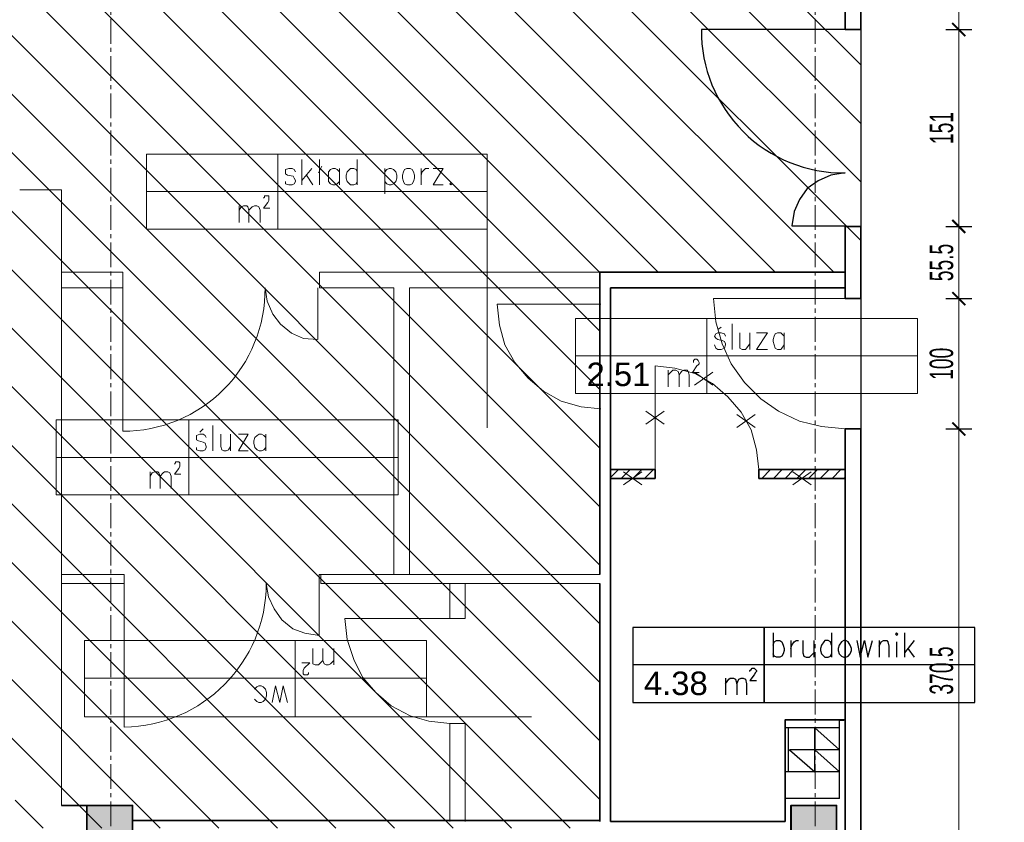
# Model space of a CAD drawing. Header units: millimetres. Extents: x 0 to 12515, y 0 to 27803.
# Tile 81 of 97: x 9736 to 10491, y 24028 to 24644. Entities that reach past the tile are written whole.
import ezdxf

# ---------------------------------------------------------------- set-up
doc = ezdxf.new("R2010")
doc.units = ezdxf.units.MM
doc.linetypes.add('CENTER2', pattern=[28.575, 19.05, -3.175, 3.175, -3.175])
doc.layers.add('D-opis', color=104, linetype='Continuous')
doc.layers.add('PDF _Geometria', color=7, linetype='Continuous')
for name, color, linetype, lineweight in [('DEMONTARZE', 86, 'Continuous', 18), ('sq_bud istn', 253, 'Continuous', 15), ('SQ_ISTN.Ściany', 140, 'Continuous', 35), ('SQ_Osie', 220, 'CENTER2', 9), ('SQ_Wyburzenia', 94, 'Continuous', 18), ('SQ_Wymiary', 7, 'Continuous', 5)]:
    doc.layers.add(name, color=color, linetype=linetype, lineweight=lineweight)
doc.layers.add('powierzchnie', color=230, linetype='Continuous', lineweight=30, plot=False)
doc.styles.add('ARIAL', font='arial.ttf')
doc.styles.add('SQ_Swis721 LtCn BT', font='swisscl.ttf', dxfattribs={"width": 0.8})
doc.dimstyles.new('SQ_100', dxfattribs={"dimscale": 100, "dimtxt": 0.18, "dimasz": 0.1, "dimexe": 0.1, "dimexo": 0.01, "dimgap": 0.04, "dimtad": 1, "dimrnd": 0.5, "dimdsep": 46, "dimtxsty": 'SQ_Swis721 LtCn BT', "dimblk": 'ARCHTICK', "dimcen": 0.1, "dimdle": 0.1, "dimclrd": 256, "dimclre": 256, "dimclrt": 256, "dimaunit": 1, "dimadec": 0, "dimazin": 0, "dimtfac": 1, "dimtix": 1, "dimtmove": 2, "dimatfit": 3, "dimldrblk": 'ARCHTICK', "dimfxl": 0.1, "dimfxlon": 1, "dimtolj": 1, "dimlwd": -1, "dimarcsym": 0})

# ---------------------------------------------------------------- blocks, each defined once
blk = doc.blocks.new('ist osie bud B')
at = {"layer": 'SQ_Osie'}
for p, q in [((22173.28, 13852.66), (22173.28, 19362.86)), ((22713.28, 13852.66), (22713.28, 19362.86))]:
    blk.add_line(p, q, dxfattribs=at)
blk = doc.blocks.new('słupy konstr bud B')
at = {"layer": 'SQ_ISTN.Ściany', "lineweight": 5}
h = blk.add_hatch(dxfattribs=at)
h.set_pattern_fill('JIS_STN_1E', color=256, scale=10)
h.paths.add_polyline_path([(21350.78, 18613.95), (21315.78, 18613.95), (21315.78, 18578.95), (21350.78, 18578.95)])
h.paths.add_polyline_path([(21890.78, 18613.95), (21855.78, 18613.95), (21855.78, 18578.95), (21890.78, 18578.95)])
h.paths.add_polyline_path([(22190.78, 18613.95), (22155.78, 18613.95), (22155.78, 18578.95), (22190.78, 18578.95)])
h.paths.add_polyline_path([(22730.78, 18613.95), (22695.78, 18613.95), (22695.78, 18578.95), (22730.78, 18578.95)])
h.paths.add_polyline_path([(22730.78, 17953.95), (22695.78, 17953.95), (22695.78, 17918.95), (22730.78, 17918.95)])
h.paths.add_polyline_path([(22190.78, 17953.95), (22155.78, 17953.95), (22155.78, 17918.95), (22190.78, 17918.95)])
h.paths.add_polyline_path([(21890.78, 17953.95), (21855.78, 17953.95), (21855.78, 17918.95), (21890.78, 17918.95)])
h.paths.add_polyline_path([(21350.78, 17953.95), (21315.78, 17953.95), (21315.78, 17918.95), (21350.78, 17918.95)])
h.paths.add_polyline_path([(21350.78, 17293.95), (21315.78, 17293.95), (21315.78, 17258.95), (21350.78, 17258.95)])
h.paths.add_polyline_path([(21890.78, 17293.95), (21855.78, 17293.95), (21855.78, 17258.95), (21890.78, 17258.95)])
h.paths.add_polyline_path([(22190.78, 17293.95), (22155.78, 17293.95), (22155.78, 17258.95), (22190.78, 17258.95)])
h.paths.add_polyline_path([(22730.78, 17293.95), (22695.78, 17293.95), (22695.78, 17258.95), (22730.78, 17258.95)])
h.paths.add_polyline_path([(22695.78, 16633.95), (22730.78, 16633.95), (22730.78, 16598.95), (22695.78, 16598.95)])
h.paths.add_polyline_path([(22695.78, 14653.95), (22730.78, 14653.95), (22730.78, 14618.95), (22695.78, 14618.95)])
h.paths.add_polyline_path([(22695.78, 15313.95), (22730.78, 15313.95), (22730.78, 15278.95), (22695.78, 15278.95)])
h.paths.add_polyline_path([(22695.78, 15973.95), (22730.78, 15973.95), (22730.78, 15938.95), (22695.78, 15938.95)])
h.paths.add_polyline_path([(22155.78, 14653.95), (22190.78, 14653.95), (22190.78, 14618.95), (22155.78, 14618.95)])
h.paths.add_polyline_path([(22155.78, 15313.95), (22190.78, 15313.95), (22190.78, 15278.95), (22155.78, 15278.95)])
h.paths.add_polyline_path([(22155.78, 15973.95), (22190.78, 15973.95), (22190.78, 15938.95), (22155.78, 15938.95)])
h.paths.add_polyline_path([(22155.78, 16633.95), (22190.78, 16633.95), (22190.78, 16598.95), (22155.78, 16598.95)])
h.paths.add_polyline_path([(21855.78, 14653.95), (21890.78, 14653.95), (21890.78, 14618.95), (21855.78, 14618.95)])
h.paths.add_polyline_path([(21855.78, 15313.95), (21890.78, 15313.95), (21890.78, 15278.95), (21855.78, 15278.95)])
h.paths.add_polyline_path([(21855.78, 15973.95), (21890.78, 15973.95), (21890.78, 15938.95), (21855.78, 15938.95)])
h.paths.add_polyline_path([(21855.78, 16633.95), (21890.78, 16633.95), (21890.78, 16598.95), (21855.78, 16598.95)])
h.paths.add_polyline_path([(21315.78, 14653.95), (21350.78, 14653.95), (21350.78, 14618.95), (21315.78, 14618.95)])
h.paths.add_polyline_path([(21315.78, 15313.95), (21350.78, 15313.95), (21350.78, 15278.95), (21315.78, 15278.95)])
h.paths.add_polyline_path([(21315.78, 15973.95), (21350.78, 15973.95), (21350.78, 15938.95), (21315.78, 15938.95)])
h.paths.add_polyline_path([(21315.78, 16633.95), (21350.78, 16633.95), (21350.78, 16598.95), (21315.78, 16598.95)])
at = {"layer": 'SQ_ISTN.Ściany'}
for points in [[(22155.78, 16633.95), (22190.78, 16633.95), (22190.78, 16598.95), (22155.78, 16598.95)], [(22695.78, 16633.95), (22730.78, 16633.95), (22730.78, 16598.95), (22695.78, 16598.95)]]:
    blk.add_lwpolyline(points, close=True, dxfattribs=at)
blk = doc.blocks.new('_ArchTick')
at = {"color": 0, "linetype": 'ByBlock', "const_width": 0.15}
blk.add_lwpolyline([(-0.5, -0.5), (0.5, 0.5)], dxfattribs=at)
blk = doc.blocks.new('*D1561')
at = {"layer": 'Defpoints', "color": 0, "transparency": 16777216}
for p in [(10381.05, 26153.23), (10369.05, 24106.99), (10381.05, 24106.99)]:
    blk.add_point(p, dxfattribs=at)
at = {"layer": 'SQ_Wymiary', "lineweight": -2, "transparency": 16777216}
for p, q in [((10369.05, 26143.23), (10369.05, 26163.23)), ((10381.05, 26143.23), (10381.05, 26163.23))]:
    blk.add_line(p, q, dxfattribs=at)
at = {"layer": 'SQ_Wymiary', "transparency": 16777216}
for p, q in [((10369.05, 26153.23), (10359.05, 26153.23)), ((10369.05, 26153.23), (10381.05, 26153.23)), ((10381.05, 26153.23), (10391.05, 26153.23))]:
    blk.add_line(p, q, dxfattribs=at)
at = {"layer": 'SQ_Wymiary', "transparency": 16777216, "xscale": 10, "yscale": 10, "zscale": 10}
blk.add_blockref('_ArchTick', (10369.05, 26153.23), dxfattribs=at)
at = {"layer": 'SQ_Wymiary', "transparency": 16777216, "xscale": 10, "yscale": 10, "zscale": 10, "rotation": 180}
blk.add_blockref('_ArchTick', (10381.05, 26153.23), dxfattribs=at)
at = {"layer": 'SQ_Wymiary', "transparency": 16777216, "insert": (10375.05, 26166.27), "char_height": 18, "attachment_point": 5, "style": 'SQ_Swis721 LtCn BT'}
blk.add_mtext('\\A1;12', dxfattribs=at)
blk = doc.blocks.new('*D1562')
at = {"layer": 'Defpoints', "color": 0, "transparency": 16777216}
for p in [(10369.05, 26153.23), (9768.05, 23998.16), (10369.05, 23998.16)]:
    blk.add_point(p, dxfattribs=at)
at = {"layer": 'SQ_Wymiary', "lineweight": -2, "transparency": 16777216}
for p, q in [((9768.05, 26143.23), (9768.05, 26163.23)), ((10369.05, 26143.23), (10369.05, 26163.23))]:
    blk.add_line(p, q, dxfattribs=at)
at = {"layer": 'SQ_Wymiary', "transparency": 16777216}
blk.add_line((9758.05, 26153.23), (10379.05, 26153.23), dxfattribs=at)
at = {"layer": 'SQ_Wymiary', "transparency": 16777216, "xscale": 10, "yscale": 10, "zscale": 10, "rotation": 180}
blk.add_blockref('_ArchTick', (9768.05, 26153.23), dxfattribs=at)
at = {"layer": 'SQ_Wymiary', "transparency": 16777216, "xscale": 10, "yscale": 10, "zscale": 10}
blk.add_blockref('_ArchTick', (10369.05, 26153.23), dxfattribs=at)
at = {"layer": 'SQ_Wymiary', "transparency": 16777216, "insert": (10068.55, 26166.45), "char_height": 18, "attachment_point": 5, "style": 'SQ_Swis721 LtCn BT'}
blk.add_mtext('\\A1;601', dxfattribs=at)
blk = doc.blocks.new('*D1563')
at = {"layer": 'Defpoints', "color": 0, "transparency": 16777216}
for p in [(9736.05, 26153.23), (9736.05, 23728.91), (9768.05, 23728.91)]:
    blk.add_point(p, dxfattribs=at)
at = {"layer": 'SQ_Wymiary', "lineweight": -2, "transparency": 16777216}
for p, q in [((9736.05, 26143.23), (9736.05, 26163.23)), ((9768.05, 26143.23), (9768.05, 26163.23))]:
    blk.add_line(p, q, dxfattribs=at)
at = {"layer": 'SQ_Wymiary', "transparency": 16777216}
blk.add_line((9778.05, 26153.23), (9726.05, 26153.23), dxfattribs=at)
at = {"layer": 'SQ_Wymiary', "transparency": 16777216, "xscale": 10, "yscale": 10, "zscale": 10, "rotation": 180}
blk.add_blockref('_ArchTick', (9736.05, 26153.23), dxfattribs=at)
at = {"layer": 'SQ_Wymiary', "transparency": 16777216, "xscale": 10, "yscale": 10, "zscale": 10}
blk.add_blockref('_ArchTick', (9768.05, 26153.23), dxfattribs=at)
at = {"layer": 'SQ_Wymiary', "transparency": 16777216, "insert": (9752.05, 26166.45), "char_height": 18, "attachment_point": 5, "style": 'SQ_Swis721 LtCn BT'}
blk.add_mtext('\\A1;32', dxfattribs=at)
blk = doc.blocks.new('*D1633')
at = {"layer": 'Defpoints', "color": 0, "transparency": 16777216}
for p in [(10381.06, 24751.59), (10381.05, 24636.37), (10456.25, 24636.37)]:
    blk.add_point(p, dxfattribs=at)
at = {"layer": 'SQ_Wymiary', "transparency": 16777216}
blk.add_line((10456.25, 24761.59), (10456.25, 24626.37), dxfattribs=at)
at = {"layer": 'SQ_Wymiary', "lineweight": -2, "transparency": 16777216}
for p, q in [((10446.25, 24751.59), (10466.25, 24751.59)), ((10446.25, 24636.37), (10466.25, 24636.37))]:
    blk.add_line(p, q, dxfattribs=at)
at = {"layer": 'SQ_Wymiary', "transparency": 16777216, "xscale": 10, "yscale": 10, "zscale": 10}
for p, rotation in [((10456.25, 24751.59), 90), ((10456.25, 24636.37), 270)]:
    blk.add_blockref('_ArchTick', p, dxfattribs=dict(at, rotation=rotation))
at = {"layer": 'SQ_Wymiary', "transparency": 16777216, "insert": (10443.07, 24693.98), "char_height": 18, "attachment_point": 5, "rotation": 90, "style": 'SQ_Swis721 LtCn BT'}
blk.add_mtext('\\A1;115', dxfattribs=at)
blk = doc.blocks.new('*D1634')
at = {"layer": 'Defpoints', "color": 0, "transparency": 16777216}
for p in [(10381.05, 24636.37), (10381.05, 24485.37), (10456.25, 24485.37)]:
    blk.add_point(p, dxfattribs=at)
at = {"layer": 'SQ_Wymiary', "transparency": 16777216}
blk.add_line((10456.25, 24646.37), (10456.25, 24475.37), dxfattribs=at)
at = {"layer": 'SQ_Wymiary', "lineweight": -2, "transparency": 16777216}
for p, q in [((10446.25, 24636.37), (10466.25, 24636.37)), ((10446.25, 24485.37), (10466.25, 24485.37))]:
    blk.add_line(p, q, dxfattribs=at)
at = {"layer": 'SQ_Wymiary', "transparency": 16777216, "xscale": 10, "yscale": 10, "zscale": 10}
for p, rotation in [((10456.25, 24636.37), 90), ((10456.25, 24485.37), 270)]:
    blk.add_blockref('_ArchTick', p, dxfattribs=dict(at, rotation=rotation))
at = {"layer": 'SQ_Wymiary', "transparency": 16777216, "insert": (10443.07, 24560.87), "char_height": 18, "attachment_point": 5, "rotation": 90, "style": 'SQ_Swis721 LtCn BT'}
blk.add_mtext('\\A1;151', dxfattribs=at)
blk = doc.blocks.new('*D1635')
at = {"layer": 'Defpoints', "color": 0, "transparency": 16777216}
for p in [(10381.05, 24485.37), (10381.05, 24430.06), (10456.25, 24430.06)]:
    blk.add_point(p, dxfattribs=at)
at = {"layer": 'SQ_Wymiary', "transparency": 16777216}
blk.add_line((10456.25, 24495.37), (10456.25, 24420.06), dxfattribs=at)
at = {"layer": 'SQ_Wymiary', "lineweight": -2, "transparency": 16777216}
for p, q in [((10446.25, 24485.37), (10466.25, 24485.37)), ((10446.25, 24430.06), (10466.25, 24430.06))]:
    blk.add_line(p, q, dxfattribs=at)
at = {"layer": 'SQ_Wymiary', "transparency": 16777216, "xscale": 10, "yscale": 10, "zscale": 10}
for p, rotation in [((10456.25, 24485.37), 90), ((10456.25, 24430.06), 270)]:
    blk.add_blockref('_ArchTick', p, dxfattribs=dict(at, rotation=rotation))
at = {"layer": 'SQ_Wymiary', "transparency": 16777216, "insert": (10443.07, 24457.71), "char_height": 18, "attachment_point": 5, "rotation": 90, "style": 'SQ_Swis721 LtCn BT'}
blk.add_mtext('\\A1;55.5', dxfattribs=at)
blk = doc.blocks.new('*D1636')
at = {"layer": 'Defpoints', "color": 0, "transparency": 16777216}
for p in [(10381.05, 24430.06), (10381.05, 24330.06), (10456.25, 24330.06)]:
    blk.add_point(p, dxfattribs=at)
at = {"layer": 'SQ_Wymiary', "transparency": 16777216}
blk.add_line((10456.25, 24440.06), (10456.25, 24320.06), dxfattribs=at)
at = {"layer": 'SQ_Wymiary', "lineweight": -2, "transparency": 16777216}
for p, q in [((10446.25, 24430.06), (10466.25, 24430.06)), ((10446.25, 24330.06), (10466.25, 24330.06))]:
    blk.add_line(p, q, dxfattribs=at)
at = {"layer": 'SQ_Wymiary', "transparency": 16777216, "xscale": 10, "yscale": 10, "zscale": 10}
for p, rotation in [((10456.25, 24430.06), 90), ((10456.25, 24330.06), 270)]:
    blk.add_blockref('_ArchTick', p, dxfattribs=dict(at, rotation=rotation))
at = {"layer": 'SQ_Wymiary', "transparency": 16777216, "insert": (10443.03, 24380.06), "char_height": 18, "attachment_point": 5, "rotation": 90, "style": 'SQ_Swis721 LtCn BT'}
blk.add_mtext('\\A1;100', dxfattribs=at)
blk = doc.blocks.new('*D1637')
at = {"layer": 'Defpoints', "color": 0, "transparency": 16777216}
for p in [(10381.05, 24330.06), (10380.18, 23959.6), (10456.25, 23959.6)]:
    blk.add_point(p, dxfattribs=at)
at = {"layer": 'SQ_Wymiary', "transparency": 16777216}
blk.add_line((10456.25, 24340.06), (10456.25, 23949.6), dxfattribs=at)
at = {"layer": 'SQ_Wymiary', "lineweight": -2, "transparency": 16777216}
for p, q in [((10446.25, 24330.06), (10466.25, 24330.06)), ((10446.25, 23959.6), (10466.25, 23959.6))]:
    blk.add_line(p, q, dxfattribs=at)
at = {"layer": 'SQ_Wymiary', "transparency": 16777216, "xscale": 10, "yscale": 10, "zscale": 10}
for p, rotation in [((10456.25, 24330.06), 90), ((10456.25, 23959.6), 270)]:
    blk.add_blockref('_ArchTick', p, dxfattribs=dict(at, rotation=rotation))
at = {"layer": 'SQ_Wymiary', "transparency": 16777216, "insert": (10443.02, 24144.83), "char_height": 18, "attachment_point": 5, "rotation": 90, "style": 'SQ_Swis721 LtCn BT'}
blk.add_mtext('\\A1;370.5', dxfattribs=at)
blk = doc.blocks.new('*D1428')
at = {"layer": 'Defpoints', "color": 0, "transparency": 16777216}
for p in [(6756.8, 24023.91), (9806.05, 24023.91), (9806.05, 23363.91)]:
    blk.add_point(p, dxfattribs=at)
at = {"layer": 'SQ_Wymiary', "transparency": 16777216}
blk.add_line((6756.8, 23353.91), (6756.8, 24033.91), dxfattribs=at)
at = {"layer": 'SQ_Wymiary', "lineweight": -2, "transparency": 16777216}
for p, q in [((6766.8, 24023.91), (6746.8, 24023.91)), ((6766.8, 23363.91), (6746.8, 23363.91))]:
    blk.add_line(p, q, dxfattribs=at)
at = {"layer": 'SQ_Wymiary', "transparency": 16777216, "xscale": 10, "yscale": 10, "zscale": 10}
for p, rotation in [((6756.8, 24023.91), 90), ((6756.8, 23363.91), 270)]:
    blk.add_blockref('_ArchTick', p, dxfattribs=dict(at, rotation=rotation))
at = {"layer": 'SQ_Wymiary', "transparency": 16777216, "insert": (6743.58, 23693.91), "char_height": 18, "attachment_point": 5, "rotation": 90, "style": 'SQ_Swis721 LtCn BT'}
blk.add_mtext('\\A1;660', dxfattribs=at)
blk = doc.blocks.new('*D1859')
at = {"layer": 'Defpoints', "color": 0, "transparency": 16777216}
for p in [(6721.77, 24041.41), (9768.05, 24041.41), (9702.47, 22950.91)]:
    blk.add_point(p, dxfattribs=at)
at = {"layer": 'SQ_Wymiary', "transparency": 16777216}
blk.add_line((6721.77, 22940.91), (6721.77, 24051.41), dxfattribs=at)
at = {"layer": 'SQ_Wymiary', "lineweight": -2, "transparency": 16777216}
for p, q in [((6731.77, 24041.41), (6711.77, 24041.41)), ((6731.77, 22950.91), (6711.77, 22950.91))]:
    blk.add_line(p, q, dxfattribs=at)
at = {"layer": 'SQ_Wymiary', "transparency": 16777216, "xscale": 10, "yscale": 10, "zscale": 10}
for p, rotation in [((6721.77, 24041.41), 90), ((6721.77, 22950.91), 270)]:
    blk.add_blockref('_ArchTick', p, dxfattribs=dict(at, rotation=rotation))
at = {"layer": 'SQ_Wymiary', "transparency": 16777216, "insert": (6708.55, 23496.16), "char_height": 18, "attachment_point": 5, "rotation": 90, "style": 'SQ_Swis721 LtCn BT'}
blk.add_mtext('\\A1;1090.5', dxfattribs=at)

msp = doc.modelspace()

# ---------------------------------------------------------------- hatches: boundary and pattern name
at = {"layer": 'sq_bud istn'}
h = msp.add_hatch(dxfattribs=at)
h.set_pattern_fill('LINE', color=256, scale=10, angle=135)
h.set_pattern_definition([(135, (-26309.698, -6231.543), (-22.45064, -22.45064), [])])
h.paths.add_polyline_path([(11255.814, 26698.348), (11353.814, 26698.348), (11353.814, 26960.741), (9195.941, 26960.741), (9195.941, 26698.348), (9735.814, 26698.348), (9732.474, 25591.428), (9195.941, 25591.428), (9195.941, 24057.1), (9732.474, 24057.1), (9732.474, 24023.913), (10180.814, 24023.913), (10180.814, 24450.348), (10380.814, 24450.348), (10380.814, 25745.895), (10610.814, 25745.895), (10610.814, 25666.348), (10647.814, 25666.348), (11255.814, 25666.348)])
at = {"layer": 'SQ_ISTN.Ściany', "lineweight": 5}
h = msp.add_hatch(dxfattribs=at)
h.set_pattern_fill('JIS_STN_1E', color=256, scale=10, angle=180)
h.set_pattern_definition([(225, (32518.344, 40640.358), (7.0710678, -7.0710678), []), (225, (32511.294, 40640.358), (7.0710678, -7.0710678), [10, -5])])
h.paths.add_polyline_path([(11167.561, 22026.413), (11202.561, 22026.413), (11202.561, 22061.413), (11167.561, 22061.413)])
h.paths.add_polyline_path([(10627.561, 22026.413), (10662.561, 22026.413), (10662.561, 22061.413), (10627.561, 22061.413)])
h.paths.add_polyline_path([(10327.561, 22026.413), (10362.561, 22026.413), (10362.561, 22061.413), (10327.561, 22061.413)])
h.paths.add_polyline_path([(9787.561, 22026.413), (9822.561, 22026.413), (9822.561, 22061.413), (9787.561, 22061.413)])
h.paths.add_polyline_path([(9787.561, 22686.413), (9822.561, 22686.413), (9822.561, 22721.413), (9787.561, 22721.413)])
h.paths.add_polyline_path([(10327.561, 22686.413), (10362.561, 22686.413), (10362.561, 22721.413), (10327.561, 22721.413)])
h.paths.add_polyline_path([(10627.561, 22686.413), (10662.561, 22686.413), (10662.561, 22721.413), (10627.561, 22721.413)])
h.paths.add_polyline_path([(11167.561, 22686.413), (11202.561, 22686.413), (11202.561, 22721.413), (11167.561, 22721.413)])
h.paths.add_polyline_path([(11167.561, 23346.413), (11202.561, 23346.413), (11202.561, 23381.413), (11167.561, 23381.413)])
h.paths.add_polyline_path([(10627.561, 23346.413), (10662.561, 23346.413), (10662.561, 23381.413), (10627.561, 23381.413)])
h.paths.add_polyline_path([(10327.561, 23346.413), (10362.561, 23346.413), (10362.561, 23381.413), (10327.561, 23381.413)])
h.paths.add_polyline_path([(9787.561, 23346.413), (9822.561, 23346.413), (9822.561, 23381.413), (9787.561, 23381.413)])
h.paths.add_polyline_path([(9822.561, 24006.413), (9787.561, 24006.413), (9787.561, 24041.413), (9822.561, 24041.413)])
h.paths.add_polyline_path([(9822.561, 25986.413), (9787.561, 25986.413), (9787.561, 26021.413), (9822.561, 26021.413)])
h.paths.add_polyline_path([(9822.561, 25326.413), (9787.561, 25326.413), (9787.561, 25361.413), (9822.561, 25361.413)])
h.paths.add_polyline_path([(9822.561, 24666.413), (9787.561, 24666.413), (9787.561, 24701.413), (9822.561, 24701.413)])
h.paths.add_polyline_path([(10362.561, 25986.413), (10327.561, 25986.413), (10327.561, 26021.413), (10362.561, 26021.413)])
h.paths.add_polyline_path([(10362.561, 25326.413), (10327.561, 25326.413), (10327.561, 25361.413), (10362.561, 25361.413)])
h.paths.add_polyline_path([(10362.561, 24666.413), (10327.561, 24666.413), (10327.561, 24701.413), (10362.561, 24701.413)])
h.paths.add_polyline_path([(10362.561, 24006.413), (10327.561, 24006.413), (10327.561, 24041.413), (10362.561, 24041.413)])
h.paths.add_polyline_path([(10662.561, 25986.413), (10627.561, 25986.413), (10627.561, 26021.413), (10662.561, 26021.413)])
h.paths.add_polyline_path([(10662.561, 25326.413), (10627.561, 25326.413), (10627.561, 25361.413), (10662.561, 25361.413)])
h.paths.add_polyline_path([(10662.561, 24666.413), (10627.561, 24666.413), (10627.561, 24701.413), (10662.561, 24701.413)])
h.paths.add_polyline_path([(10662.561, 24006.413), (10627.561, 24006.413), (10627.561, 24041.413), (10662.561, 24041.413)])
h.paths.add_polyline_path([(11202.561, 25986.413), (11167.561, 25986.413), (11167.561, 26021.413), (11202.561, 26021.413)])
h.paths.add_polyline_path([(11202.561, 25326.413), (11167.561, 25326.413), (11167.561, 25361.413), (11202.561, 25361.413)])
h.paths.add_polyline_path([(11202.561, 24666.413), (11167.561, 24666.413), (11167.561, 24701.413), (11202.561, 24701.413)])
h.paths.add_polyline_path([(11202.561, 24006.413), (11167.561, 24006.413), (11167.561, 24041.413), (11202.561, 24041.413)])
at = {"layer": 'SQ_Wyburzenia', "lineweight": 35}
h = msp.add_hatch(dxfattribs=at)
h.set_pattern_fill('ANSI31', color=256, scale=2)
h.set_pattern_definition([(45, (-36612.0865, 7324.0716), (-4.49012806, 4.49012806), [])])
h.paths.add_polyline_path([(10223.275, 24298.903), (10189.048, 24298.903), (10189.048, 24292.137), (10223.275, 24292.137)])
h.paths.add_polyline_path([(10369.048, 24298.903), (10302.813, 24298.903), (10302.813, 24292.137), (10369.048, 24292.137)])
h.paths.add_polyline_path([(9786.433, 21232.746), (9825.664, 21232.746), (9825.664, 21271.746), (9786.433, 21271.746)], flags=9)
h.paths.add_polyline_path([(10326.211, 21232.081), (10365.885, 21232.081), (10365.885, 21272.412), (10326.211, 21272.412)], flags=9)
h.paths.add_polyline_path([(10627.435, 21232.746), (10664.662, 21232.746), (10664.662, 21271.746), (10627.435, 21271.746)], flags=9)
h.paths.add_polyline_path([(11167.382, 21232.746), (11204.715, 21232.746), (11204.715, 21271.746), (11167.382, 21271.746)], flags=9)
h.paths.add_polyline_path([(9612.194, 23045.145), (9672.583, 23045.145), (9672.583, 23084.304), (9612.194, 23084.304)], flags=9)
h.paths.add_polyline_path([(9622.079, 22685.525), (9675.534, 22685.525), (9675.534, 22724.685), (9622.079, 22724.685)], flags=9)
h.paths.add_polyline_path([(9621.961, 22024.522), (9675.645, 22024.522), (9675.645, 22064.373), (9621.961, 22064.373)], flags=9)
h.paths.add_polyline_path([(11336.079, 23044.386), (11396.468, 23044.386), (11396.468, 23083.546), (11336.079, 23083.546)], flags=9)
h.paths.add_polyline_path([(11339.436, 26643.832), (11393.112, 26643.832), (11393.112, 26683.657), (11339.436, 26683.657)], flags=9)
h.paths.add_polyline_path([(11339.547, 25982.677), (11393.001, 25982.677), (11393.001, 26021.837), (11339.547, 26021.837)], flags=9)
h.paths.add_polyline_path([(11339.436, 25322.132), (11393.112, 25322.132), (11393.112, 25361.956), (11339.436, 25361.956)], flags=9)
h.paths.add_polyline_path([(11339.436, 24662.978), (11393.112, 24662.978), (11393.112, 24702.802), (11339.436, 24702.802)], flags=9)
h.paths.add_polyline_path([(11339.436, 24003.832), (11393.112, 24003.832), (11393.112, 24043.657), (11339.436, 24043.657)], flags=9)
h.paths.add_polyline_path([(11339.547, 23344.386), (11393.001, 23344.386), (11393.001, 23383.546), (11339.547, 23383.546)], flags=9)
h.paths.add_polyline_path([(11339.547, 22684.386), (11393.001, 22684.386), (11393.001, 22723.546), (11339.547, 22723.546)], flags=9)
h.paths.add_polyline_path([(11339.428, 22023.383), (11393.113, 22023.383), (11393.113, 22063.234), (11339.428, 22063.234)], flags=9)
h.paths.add_polyline_path([(10818.824, 25052.822), (10890.75, 25052.822), (10890.75, 25089.914), (10818.824, 25089.914)], flags=9)
h.paths.add_polyline_path([(10857.236, 24335.283), (10929.162, 24335.283), (10929.162, 24372.376), (10857.236, 24372.376)], flags=9)
h.paths.add_polyline_path([(10830.271, 23742.979), (10902.198, 23742.979), (10902.198, 23780.072), (10830.271, 23780.072)], flags=9)
h.paths.add_polyline_path([(10804.322, 22854.547), (10876.249, 22854.547), (10876.249, 22891.639), (10804.322, 22891.639)], flags=9)
h.paths.add_polyline_path([(10881.422, 22155.212), (10953.348, 22155.212), (10953.348, 22192.304), (10881.422, 22192.304)], flags=9)
h.paths.add_polyline_path([(9749.586, 21700.452), (9821.512, 21700.452), (9821.512, 21737.545), (9749.586, 21737.545)], flags=9)
h.paths.add_polyline_path([(10250.59, 21855.298), (10322.516, 21855.298), (10322.516, 21892.391), (10250.59, 21892.391)], flags=9)
h.paths.add_polyline_path([(9676.821, 25837.893), (9730.276, 25837.893), (9730.276, 25877.052), (9676.821, 25877.052)], flags=9)

# ---------------------------------------------------------------- linework, layer by layer
for points in [[(10468.672, 24120.366), (10468.672, 24177.905), (10307.051, 24177.905), (10206.36, 24177.905), (10206.36, 24120.366), (10307.051, 24120.366), (10307.051, 24177.905), (10307.051, 24120.366)], [(10407.75, 24172.83), (10408.596, 24171.976), (10409.442, 24172.83), (10408.596, 24173.667)], [(10367.973, 24167.747), (10366.29, 24166.901), (10364.589, 24164.364), (10363.744, 24161.826), (10363.744, 24160.135), (10364.589, 24157.597), (10366.29, 24155.906), (10367.973, 24155.06), (10369.664, 24155.06), (10371.364, 24155.906), (10373.056, 24157.597), (10373.902, 24160.135), (10373.902, 24161.826), (10373.056, 24164.364), (10371.364, 24166.901), (10369.664, 24167.747)]]:
    msp.add_lwpolyline(points, close=True)
for points in [[(10313.826, 24173.667), (10313.826, 24155.06)], [(10358.669, 24173.667), (10358.669, 24155.06)], [(10414.516, 24173.667), (10414.516, 24155.06)], [(10313.826, 24164.364), (10314.671, 24166.901), (10316.363, 24167.747), (10318.9, 24167.747), (10320.592, 24166.901), (10321.437, 24164.364), (10322.283, 24161.826), (10322.283, 24160.135), (10321.437, 24157.597), (10320.592, 24155.906), (10318.9, 24155.06), (10316.363, 24155.06), (10314.671, 24155.906), (10313.826, 24157.597)], [(10327.367, 24167.747), (10327.367, 24155.06)], [(10327.367, 24161.826), (10328.204, 24164.364), (10329.904, 24166.901), (10331.596, 24167.747), (10333.287, 24167.747)], [(10336.67, 24167.747), (10336.67, 24158.443), (10337.516, 24155.906), (10339.208, 24155.06), (10341.745, 24155.06), (10342.591, 24155.906), (10345.128, 24158.443)], [(10345.128, 24167.747), (10345.128, 24155.06)], [(10358.669, 24164.364), (10357.823, 24166.901), (10356.132, 24167.747), (10353.594, 24167.747), (10352.749, 24166.901), (10351.057, 24164.364), (10350.203, 24161.826), (10350.203, 24160.135), (10351.057, 24157.597), (10352.749, 24155.906), (10353.594, 24155.06), (10356.132, 24155.06), (10357.823, 24155.906), (10358.669, 24157.597)], [(10378.131, 24167.747), (10380.668, 24155.06), (10384.051, 24167.747), (10386.597, 24155.06), (10389.98, 24167.747)], [(10395.055, 24167.747), (10395.055, 24155.06)], [(10395.055, 24163.518), (10396.746, 24166.901), (10398.438, 24167.747), (10400.975, 24167.747), (10401.821, 24166.901), (10402.667, 24163.518), (10402.667, 24155.06)], [(10408.596, 24166.901), (10408.596, 24155.06)], [(10422.128, 24167.747), (10414.516, 24158.443)], [(10417.054, 24161.826), (10422.128, 24155.06)], [(10468.672, 24149.131), (10307.051, 24149.131), (10206.36, 24149.131)], [(10296.056, 24144.057), (10296.056, 24144.902), (10296.901, 24145.748), (10297.747, 24146.594), (10299.439, 24146.594), (10300.284, 24145.748), (10301.13, 24144.902), (10301.13, 24144.057), (10300.284, 24143.211), (10299.439, 24141.519), (10296.056, 24137.29), (10301.13, 24137.29)], [(10277.44, 24138.982), (10277.44, 24126.286)], [(10277.44, 24134.744), (10279.977, 24138.136), (10280.823, 24138.982), (10283.36, 24138.982), (10285.052, 24138.136), (10285.898, 24134.744), (10285.898, 24126.286)], [(10285.898, 24134.744), (10287.598, 24138.136), (10289.281, 24138.982), (10290.972, 24138.982), (10292.672, 24138.136), (10293.518, 24134.744), (10293.518, 24126.286)]]:
    msp.add_lwpolyline(points)
at = {"layer": 'DEMONTARZE', "color": 240, "true_color": 0xed1f24}
for p, q in [((10253.466, 24373.7), (10267.548, 24363.728)), ((10267.548, 24373.7), (10253.466, 24363.728)), ((10216.234, 24343.662), (10230.317, 24333.69)), ((10230.317, 24343.662), (10216.234, 24333.69)), ((10286.041, 24341.125), (10300.123, 24331.152)), ((10300.123, 24341.125), (10286.041, 24331.152)), ((10199.074, 24297.09), (10213.156, 24287.117)), ((10213.156, 24297.09), (10199.074, 24287.117)), ((10328.843, 24297.09), (10342.925, 24287.117)), ((10342.925, 24297.09), (10328.843, 24287.117))]:
    msp.add_line(p, q, dxfattribs=at)
at = {"layer": 'PDF _Geometria', "lineweight": 9}
msp.add_lwpolyline([(10369.048, 24636.368), (10258.824, 24636.368, 0.4203666), (10369.048, 24526.374), (10358.053, 24524.683), (10348.52, 24520.454), (10340.053, 24514.525), (10334.133, 24506.067), (10329.904, 24496.754), (10328.212, 24485.759), (10369.048, 24485.759)], format="xyb", dxfattribs=at)
at = {"layer": 'PDF _Geometria'}
msp.add_lwpolyline([(10369.048, 24636.368), (10258.824, 24636.368, 0.4203666), (10369.048, 24526.374), (10358.053, 24524.683), (10348.52, 24520.454), (10340.053, 24514.525), (10334.133, 24506.067), (10329.904, 24496.754), (10328.212, 24485.759), (10369.048, 24485.759)], format="xyb", dxfattribs=at)
at = {"layer": 'PDF _Geometria', "lineweight": 13}
for points in [[(9933.899, 24540.898), (9933.899, 24483.36), (10094.665, 24483.36), (10094.665, 24540.898), (9933.899, 24540.898), (9833.208, 24540.898), (9833.208, 24483.36), (9933.899, 24483.36)], [(9952.514, 24536.669), (9952.514, 24517.208)], [(9966.055, 24536.669), (9966.055, 24517.208)], [(9994.829, 24536.669), (9994.829, 24517.208)], [(9947.44, 24527.357), (9946.594, 24529.057), (9944.902, 24529.894), (9942.365, 24529.894), (9939.828, 24529.057), (9939.828, 24525.666), (9941.519, 24524.82), (9945.748, 24523.974), (9946.594, 24522.282), (9947.44, 24520.591), (9947.44, 24519.745), (9946.594, 24518.054), (9944.902, 24517.208), (9942.365, 24517.208), (9939.828, 24518.054), (9939.828, 24519.745)], [(9960.135, 24529.894), (9952.514, 24520.591)], [(9965.21, 24526.52), (9967.747, 24531.595)], [(9981.288, 24527.357), (9979.597, 24529.057), (9977.905, 24529.894), (9976.205, 24529.894), (9974.513, 24529.057), (9972.822, 24527.357), (9972.822, 24519.745), (9974.513, 24518.054), (9976.205, 24517.208), (9977.905, 24517.208), (9979.597, 24518.054), (9981.288, 24519.745)], [(9981.288, 24529.894), (9981.288, 24517.208)], [(9994.829, 24527.357), (9993.975, 24529.057), (9992.283, 24529.894), (9989.746, 24529.894), (9988.9, 24529.057), (9987.209, 24527.357), (9986.363, 24524.82), (9986.363, 24522.282), (9987.209, 24519.745), (9988.9, 24518.054), (9989.746, 24517.208), (9992.283, 24517.208), (9993.975, 24518.054), (9994.829, 24519.745)], [(10015.974, 24529.894), (10015.974, 24510.442)], [(10015.974, 24527.357), (10017.674, 24529.057), (10019.365, 24529.894), (10021.057, 24529.894), (10022.748, 24529.057), (10024.44, 24527.357), (10025.286, 24524.82), (10025.286, 24522.282), (10024.44, 24519.745), (10022.748, 24518.054), (10021.057, 24517.208), (10019.365, 24517.208), (10017.674, 24518.054), (10015.974, 24519.745)], [(10043.902, 24529.894), (10043.902, 24517.208)], [(10043.902, 24524.82), (10044.747, 24527.357), (10046.439, 24529.057), (10047.285, 24529.894), (10049.822, 24529.894)], [(10060.826, 24517.208), (10053.205, 24517.208), (10060.826, 24529.894), (10053.205, 24529.894)], [(9955.906, 24524.82), (9960.981, 24517.208)], [(10094.665, 24512.133), (9933.899, 24512.133), (9833.208, 24512.133)], [(9922.904, 24507.05), (9923.749, 24507.896), (9923.749, 24508.75), (9927.132, 24508.75), (9927.132, 24505.359), (9926.287, 24503.667), (9922.904, 24499.438), (9927.978, 24499.438)], [(9904.288, 24501.13), (9904.288, 24488.434)], [(9904.288, 24497.747), (9905.979, 24500.284), (9907.671, 24501.13), (9910.208, 24501.13), (9911.054, 24500.284), (9911.9, 24497.747), (9911.9, 24488.434)], [(9911.9, 24497.747), (9914.437, 24500.284), (9916.137, 24501.13), (9917.829, 24501.13), (9919.512, 24500.284), (9920.366, 24497.747), (9920.366, 24488.434)], [(10094.665, 24483.369), (10094.665, 24331.059)], [(10263.053, 24414.835), (10263.053, 24357.296), (10424.665, 24357.296), (10424.665, 24414.835), (10263.053, 24414.835), (10162.362, 24414.835), (10162.362, 24357.296), (10263.053, 24357.296), (10263.053, 24386.061)], [(10271.511, 24406.368), (10274.057, 24408.06)], [(10282.514, 24410.597), (10282.514, 24391.135)], [(10277.44, 24401.293), (10276.594, 24402.985), (10274.057, 24403.831), (10271.511, 24403.831), (10269.819, 24402.985), (10268.973, 24401.293), (10269.819, 24399.602), (10271.511, 24398.756), (10274.902, 24397.91), (10276.594, 24397.065), (10277.44, 24395.364), (10277.44, 24394.527), (10276.594, 24391.99), (10274.057, 24391.135), (10271.511, 24391.135), (10269.819, 24391.99), (10268.973, 24394.527)], [(10288.435, 24403.831), (10288.435, 24391.99), (10290.135, 24391.135), (10292.672, 24391.135), (10293.518, 24391.99), (10296.055, 24395.364)], [(10296.055, 24403.831), (10296.055, 24391.135)], [(10309.597, 24391.135), (10301.13, 24391.135), (10309.597, 24403.831), (10301.13, 24403.831)], [(10322.283, 24401.293), (10320.592, 24402.985), (10319.746, 24403.831), (10317.209, 24403.831), (10315.517, 24402.985), (10314.671, 24401.293), (10313.826, 24398.756), (10313.826, 24397.065), (10314.671, 24394.527), (10315.517, 24391.99), (10317.209, 24391.135), (10319.746, 24391.135), (10320.592, 24391.99), (10322.283, 24394.527)], [(10322.283, 24403.831), (10322.283, 24391.135)], [(10424.665, 24386.061), (10263.053, 24386.061), (10162.362, 24386.061)], [(10252.904, 24380.987), (10252.904, 24382.678), (10253.741, 24383.524), (10255.441, 24383.524), (10256.287, 24382.678), (10257.133, 24380.987), (10257.133, 24380.141), (10256.287, 24379.295), (10255.441, 24378.449), (10252.049, 24373.366), (10257.133, 24373.366)], [(10233.442, 24375.066), (10233.442, 24362.371)], [(10233.442, 24371.674), (10235.979, 24374.212), (10236.825, 24375.066), (10239.362, 24375.066), (10241.054, 24374.212), (10241.9, 24371.674), (10241.9, 24362.371)], [(10241.9, 24371.674), (10243.591, 24374.212), (10245.283, 24375.066), (10247.82, 24375.066), (10248.666, 24374.212), (10249.512, 24371.674), (10249.512, 24362.371)], [(9874.109, 24327.676), (9876.646, 24330.214)], [(9884.267, 24332.751), (9884.267, 24313.29)], [(9879.183, 24323.439), (9878.338, 24325.139), (9876.646, 24325.976), (9874.109, 24325.976), (9871.571, 24325.139), (9871.571, 24321.748), (9873.263, 24320.902), (9876.646, 24320.056), (9878.338, 24319.21), (9879.183, 24316.673), (9879.183, 24315.827), (9878.338, 24314.136), (9876.646, 24313.29), (9874.109, 24313.29), (9871.571, 24314.136), (9871.571, 24315.827)], [(9890.187, 24325.976), (9890.187, 24316.673), (9891.033, 24314.136), (9892.724, 24313.29), (9894.416, 24313.29), (9896.108, 24314.136), (9897.808, 24316.673)], [(9897.808, 24325.976), (9897.808, 24313.29)], [(9911.34, 24313.29), (9903.728, 24313.29), (9911.34, 24325.976), (9903.728, 24325.976)], [(9924.881, 24323.439), (9923.181, 24325.139), (9921.498, 24325.976), (9919.807, 24325.976), (9918.106, 24325.139), (9916.415, 24323.439), (9915.569, 24320.902), (9915.569, 24319.21), (9916.415, 24315.827), (9918.106, 24314.136), (9919.807, 24313.29), (9921.498, 24313.29), (9923.181, 24314.136), (9924.881, 24315.827)], [(9924.881, 24325.976), (9924.881, 24313.29)], [(10026.418, 24308.215), (9865.651, 24308.215), (9764.115, 24308.215)], [(9854.647, 24303.132), (9855.493, 24303.977), (9855.493, 24304.823), (9858.03, 24304.823), (9858.876, 24303.977), (9858.876, 24301.44), (9858.03, 24299.749), (9854.647, 24295.52), (9859.722, 24295.52)], [(9836.031, 24297.211), (9836.031, 24284.516)], [(9836.031, 24293.828), (9837.723, 24296.365), (9839.415, 24297.211), (9841.952, 24297.211), (9842.806, 24296.365), (9843.652, 24293.828), (9843.652, 24284.516)], [(9843.652, 24293.828), (9846.19, 24296.365), (9847.035, 24297.211), (9849.573, 24297.211), (9851.264, 24296.365), (9852.11, 24293.828), (9852.11, 24284.516)], [(9968.584, 24152.523), (9966.047, 24149.985), (9965.201, 24149.14), (9962.664, 24149.14), (9960.972, 24149.985), (9960.972, 24161.826)], [(9977.05, 24152.523), (9974.504, 24149.985), (9972.822, 24149.14), (9971.13, 24149.14), (9969.43, 24149.985), (9968.584, 24152.523), (9968.584, 24161.826)], [(9977.05, 24149.14), (9977.05, 24161.826)], [(9957.589, 24143.219), (9957.589, 24142.374), (9956.743, 24141.519), (9954.206, 24141.519), (9953.36, 24142.374), (9953.36, 24144.911), (9954.206, 24146.602), (9958.435, 24150.831), (9952.506, 24150.831)], [(9785.818, 24138.982), (9947.431, 24138.982), (10048.122, 24138.982)], [(9916.129, 24122.912), (9917.82, 24121.212), (9919.512, 24120.366), (9921.203, 24120.366), (9922.895, 24121.212), (9924.586, 24122.912), (9925.432, 24125.449), (9925.432, 24127.987), (9924.586, 24130.524), (9922.895, 24132.216), (9921.203, 24133.061), (9919.512, 24133.061), (9917.82, 24132.216), (9916.129, 24130.524)], [(9941.511, 24120.366), (9938.127, 24133.061), (9935.59, 24120.366), (9932.207, 24133.061), (9929.67, 24120.366)], [(10048.122, 24109.371), (10128.514, 24109.371)], [(10364.82, 24046.758), (10364.82, 24106.834), (10368.194, 24106.834)], [(10364.82, 24100.913), (10323.048, 24100.913)], [(10325.666, 24067.065), (10325.666, 24100.913)], [(10345.965, 24083.989), (10364.82, 24067.065), (10323.048, 24067.065)], [(10364.82, 24046.758), (10323.048, 24046.758)]]:
    msp.add_lwpolyline(points, dxfattribs=at)
for points in [[(10032.898, 24529.894), (10031.206, 24529.057), (10030.36, 24527.357), (10029.515, 24524.82), (10029.515, 24522.282), (10030.36, 24519.745), (10031.206, 24518.054), (10032.898, 24517.208), (10035.435, 24517.208), (10037.135, 24518.054), (10037.981, 24519.745), (10038.827, 24522.282), (10038.827, 24524.82), (10037.981, 24527.357), (10037.135, 24529.057), (10035.435, 24529.894)], [(10066.746, 24518.899), (10065.9, 24518.054), (10066.746, 24517.208), (10067.592, 24518.054)], [(10026.418, 24279.441), (10026.418, 24336.98), (9865.651, 24336.98), (9764.115, 24336.98), (9764.115, 24279.441), (9865.651, 24279.441), (9865.651, 24336.98), (9865.651, 24279.441)], [(9785.818, 24167.756), (9785.818, 24109.371), (9947.431, 24109.371), (10048.122, 24109.371), (10048.122, 24167.756), (9947.431, 24167.756), (9947.431, 24109.371), (9947.431, 24167.756)], [(10345.965, 24100.913), (10364.82, 24083.989), (10326.503, 24083.989), (10345.965, 24067.065)]]:
    msp.add_lwpolyline(points, close=True, dxfattribs=at)
at = {"layer": 'PDF _Geometria', "lineweight": 9}
msp.add_lwpolyline([(10369.048, 24430.059), (10268.127, 24430.059), (10269.828, 24412.289), (10274.902, 24395.364), (10281.669, 24380.132), (10291.827, 24365.754), (10304.513, 24353.058), (10318.054, 24343.755), (10334.133, 24336.134), (10351.057, 24331.905), (10369.048, 24330.214)], dxfattribs=at)
at = {"layer": 'PDF _Geometria'}
for points in [[(10364.82, 24046.758), (10364.82, 24106.834), (10368.194, 24106.834)], [(10364.82, 24100.913), (10323.048, 24100.913)], [(10325.666, 24067.065), (10325.666, 24100.913)], [(10345.965, 24083.989), (10364.82, 24067.065), (10323.048, 24067.065)], [(10364.82, 24046.758), (10323.048, 24046.758)]]:
    msp.add_lwpolyline(points, dxfattribs=at)
msp.add_lwpolyline([(10345.965, 24100.913), (10364.82, 24083.989), (10326.503, 24083.989), (10345.965, 24067.065)], close=True, dxfattribs=at)
at = {"layer": 'powierzchnie'}
msp.add_lwpolyline([(10381.048, 22709.842), (10610.814, 22709.842), (10611.048, 25297.361), (10381.048, 25297.361)], close=True, dxfattribs=at)
at = {"layer": 'sq_bud istn'}
for p, q in [((9768.048, 24513.413), (9736.048, 24513.413)), ((9736.048, 24513.413), (9768.048, 24513.413)), ((9768.048, 24513.413), (9736.048, 24513.413)), ((9736.048, 24513.413), (9768.048, 24513.413)), ((9768.048, 24513.413), (9768.048, 24041.413)), ((9768.048, 24513.413), (9768.048, 24041.413)), ((9815.047, 24450.348), (9768.048, 24450.348)), ((9815.047, 24450.348), (9768.048, 24450.348)), ((9815.047, 24450.366), (9815.047, 24438.348)), ((9815.047, 24450.366), (9815.047, 24438.348)), ((9966.047, 24450.366), (9966.047, 24438.348)), ((9966.047, 24450.366), (9966.047, 24438.348)), ((10181.048, 24450.348), (9966.047, 24450.348)), ((10181.048, 24450.348), (9966.047, 24450.348)), ((9815.047, 24438.348), (9768.048, 24438.348)), ((9815.047, 24438.348), (9768.048, 24438.348)), ((10023.048, 24438.348), (9966.047, 24438.348)), ((10023.048, 24438.348), (9966.047, 24438.348)), ((10023.048, 24438.348), (10023.048, 24218.519)), ((10023.048, 24438.348), (10023.048, 24218.519)), ((10181.048, 24438.348), (10035.048, 24438.348)), ((10035.048, 24438.348), (10035.048, 24218.519)), ((10181.048, 24438.348), (10035.048, 24438.348)), ((10035.048, 24438.348), (10035.048, 24218.519)), ((9768.048, 24218.519), (9816.048, 24218.519)), ((9816.048, 24218.519), (9816.048, 24211.519)), ((9965.811, 24218.519), (9965.811, 24211.753)), ((9965.811, 24218.519), (10181.048, 24218.519)), ((9967.048, 24218.519), (9967.048, 24211.519)), ((9768.048, 24211.519), (9816.048, 24211.519)), ((9816.048, 24211.519), (9816.048, 24101.517)), ((9967.048, 24211.519), (10181.048, 24211.519)), ((10065.892, 24211.753), (10065.892, 24184.68)), ((10077.741, 24184.68), (10077.741, 24211.753)), ((10065.892, 24184.68), (10077.741, 24184.68)), ((10065.867, 24104.29), (10065.867, 24028.987)), ((10065.867, 24104.29), (10077.717, 24104.29)), ((10077.717, 24028.987), (10077.717, 24104.29))]:
    msp.add_line(p, q, dxfattribs=at)
for points in [[(9815.047, 24438.348), (9815.047, 24328.345, 0.418591), (9924.195, 24438.348), (9925.887, 24428.19), (9930.116, 24418.04), (9936.045, 24410.42), (9944.502, 24403.653), (9953.815, 24399.416), (9964.81, 24398.579), (9964.81, 24438.348)], [(9815.047, 24438.348), (9815.047, 24328.345, 0.418591), (9924.195, 24438.348), (9925.887, 24428.19), (9930.116, 24418.04), (9936.045, 24410.42), (9944.502, 24403.653), (9953.815, 24399.416), (9964.81, 24398.579), (9964.81, 24438.348)], [(9965.811, 24211.519), (9965.811, 24171.751), (9954.816, 24173.442), (9945.504, 24176.825), (9937.046, 24183.6), (9931.117, 24192.058), (9926.888, 24201.37), (9925.197, 24211.519, -0.4100448), (9816.048, 24101.517)]]:
    msp.add_lwpolyline(points, format="xyb", dxfattribs=at)
for points in [[(10181.815, 24425.83), (10102.277, 24425.83), (10103.969, 24409.751), (10108.198, 24394.519), (10115.818, 24380.987), (10125.968, 24369.137), (10137.817, 24358.988), (10151.358, 24351.367), (10166.582, 24347.138), (10181.815, 24345.446)], [(10065.892, 24184.68), (9985.508, 24184.68), (9987.2, 24168.601), (9992.275, 24153.369), (9999.049, 24139.828), (10009.199, 24127.987), (10021.048, 24117.829), (10035.435, 24110.217), (10049.822, 24105.988), (10065.892, 24104.288)]]:
    msp.add_lwpolyline(points, dxfattribs=at)
at = {"layer": 'SQ_ISTN.Ściany'}
for p, q in [((10381.048, 24751.593), (10381.048, 24636.368)), ((10369.048, 24659.368), (10369.048, 24636.368)), ((10369.048, 24636.368), (10381.048, 24636.368)), ((10369.048, 24485.368), (10369.048, 24430.059)), ((10369.048, 24485.368), (10381.048, 24485.368)), ((10381.048, 24485.368), (10381.048, 24430.059)), ((10369.048, 24450.348), (10181.048, 24450.348)), ((10181.048, 24450.348), (10181.048, 24218.519)), ((10369.048, 24438.348), (10189.048, 24438.348)), ((10189.048, 24438.348), (10189.048, 24028.987)), ((10369.048, 24430.059), (10381.048, 24430.059)), ((10369.048, 24330.059), (10369.048, 23869.987)), ((10369.048, 24330.059), (10381.048, 24330.059)), ((10381.048, 24330.059), (10381.048, 23869.987)), ((10181.048, 24211.519), (10181.048, 24028.987)), ((10323.048, 24028.987), (10323.048, 24106.987)), ((10323.048, 24106.987), (10369.048, 24106.987)), ((9787.561, 24041.413), (9768.048, 24041.413)), ((10181.048, 24029.913), (9822.561, 24029.913)), ((10323.048, 24028.987), (10189.048, 24028.987))]:
    msp.add_line(p, q, dxfattribs=at)
msp.add_lwpolyline([(10323.048, 24028.987), (10323.048, 24106.987), (10369.048, 24106.987)], dxfattribs=at)
for points in [[(9822.561, 24006.413), (9787.561, 24006.413), (9787.561, 24041.413), (9822.561, 24041.413)], [(10362.561, 24006.413), (10327.561, 24006.413), (10327.561, 24041.413), (10362.561, 24041.413)]]:
    msp.add_lwpolyline(points, close=True, dxfattribs=at)
at = {"layer": 'SQ_Wyburzenia', "lineweight": 35}
for p, q in [((10223.275, 24298.903), (10189.048, 24298.903)), ((10189.048, 24292.137), (10223.275, 24292.137)), ((10223.275, 24292.137), (10223.275, 24298.903)), ((10302.813, 24292.137), (10302.813, 24298.903)), ((10302.813, 24298.903), (10369.048, 24298.903)), ((10369.048, 24292.137), (10302.813, 24292.137))]:
    msp.add_line(p, q, dxfattribs=at)
at = {"layer": 'SQ_Wyburzenia'}
msp.add_lwpolyline([(10223.275, 24298.903), (10223.275, 24378.449), (10238.508, 24376.758), (10253.741, 24372.52), (10267.273, 24364.908), (10279.123, 24354.75), (10289.272, 24342.909), (10296.892, 24329.368), (10301.121, 24314.136), (10302.813, 24298.903)], dxfattribs=at)

# ---------------------------------------------------------------- block references
at = {"layer": 'sq_bud istn', "rotation": 180}
msp.add_blockref('słupy konstr bud B', (32518.344, 40640.358), dxfattribs=at)
at = {"layer": 'SQ_Osie', "lineweight": 35, "rotation": 180}
msp.add_blockref('ist osie bud B', (32519.332, 40640.358), dxfattribs=at)
msp.add_blockref('ist osie bud B', (32519.332, 40640.358), dxfattribs=at)

# ---------------------------------------------------------------- texts
at = {"layer": 'D-opis', "color": 7, "char_height": 18, "width": 1224.72, "attachment_point": 1, "line_spacing_factor": 1.1, "style": 'ARIAL'}
for s, insert in [('2.51', (10170.77, 24380.955)), ('4.38', (10214.768, 24144.025))]:
    msp.add_mtext(s, dxfattribs=dict(at, insert=insert))

# ---------------------------------------------------------------- dimensions: what is measured, and where the dimension line sits
at = {"layer": 'SQ_Wymiary'}
for base, p1, p2, picture, middle in [((9736.048, 26153.233), (9768.048, 23728.913), (9736.048, 23728.913), '*D1563', (9752.048, 26166.451)), ((10369.048, 26153.233), (9768.048, 23998.163), (10369.048, 23998.163), '*D1562', (10068.548, 26166.451)), ((10381.048, 26153.233), (10369.048, 24106.987), (10381.048, 24106.987), '*D1561', (10375.048, 26166.268))]:
    dim = msp.add_linear_dim(base=base, p1=p1, p2=p2, dimstyle='SQ_100', dxfattribs=at)
    dim.commit()
    dim.dimension.update_dxf_attribs({"geometry": picture, "text_midpoint": middle})
for base, p1, p2, picture, middle in [((10456.2505, 24636.3682), (10381.0556, 24751.5925), (10381.0484, 24636.3682), '*D1633', (10443.0676, 24693.9804)), ((10456.25, 24485.368), (10381.048, 24636.368), (10381.048, 24485.368), '*D1634', (10443.068, 24560.868)), ((10456.25, 24430.059), (10381.048, 24485.368), (10381.048, 24430.059), '*D1635', (10443.068, 24457.713)), ((10456.25, 24330.059), (10381.048, 24430.059), (10381.048, 24330.059), '*D1636', (10443.032, 24380.059)), ((10456.25, 23959.599), (10381.048, 24330.059), (10380.178, 23959.599), '*D1637', (10443.02, 24144.829)), ((6721.77, 24041.413), (9702.466, 22950.913), (9768.048, 24041.413), '*D1859', (6708.552, 23496.163)), ((6756.799, 24023.913), (9806.048, 23363.913), (9806.048, 24023.913), '*D1428', (6743.581, 23693.913))]:
    dim = msp.add_linear_dim(base=base, p1=p1, p2=p2, angle=90, dimstyle='SQ_100', dxfattribs=at)
    dim.commit()
    dim.dimension.update_dxf_attribs({"geometry": picture, "text_midpoint": middle})

doc.saveas('drawing.dxf')
